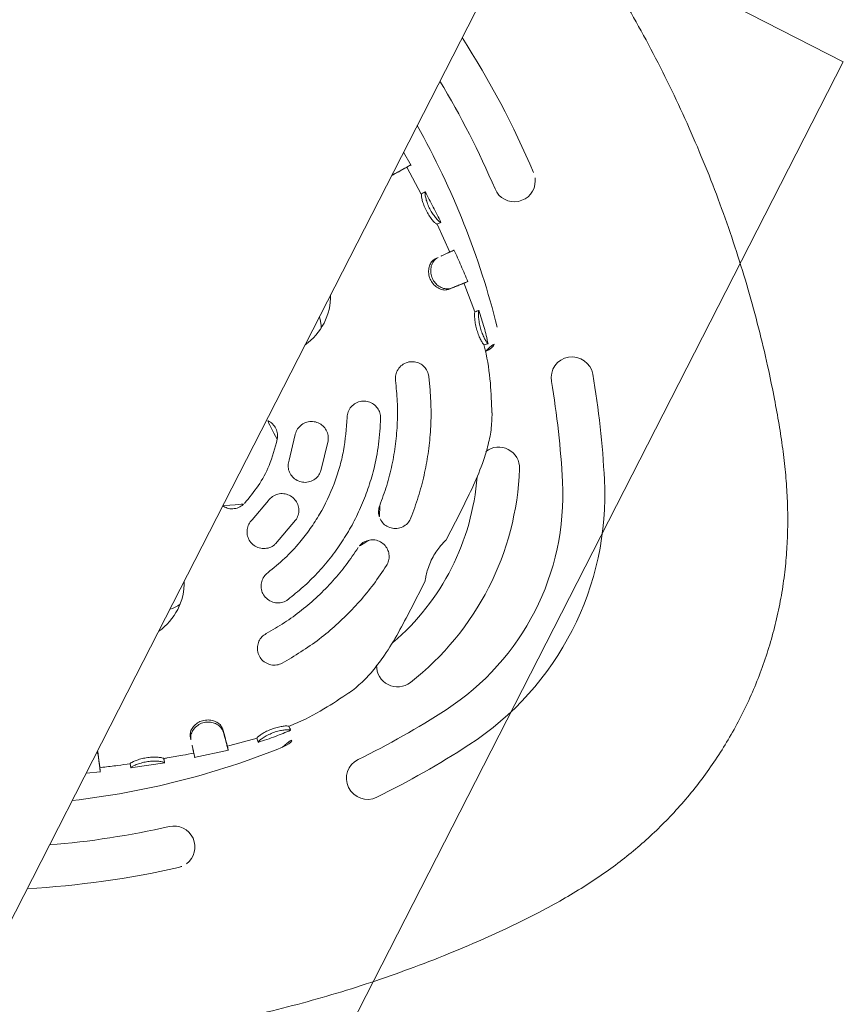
# Model space of a CAD drawing. Extents: x 5459245 to 5462690, y 5971016 to 5972523.
# Tile 94 of 198: x 5462451.757 to 5462451.953, y 5972211.11 to 5972211.344. Entities that reach past the tile are written whole.
import ezdxf

# ---------------------------------------------------------------- set-up
doc = ezdxf.new("R2010")
doc.units = 0
doc.layers.add('A_MAŁA ARCHITEKTURA', color=195, linetype='CONTINUOUS', lineweight=9)

# ---------------------------------------------------------------- blocks, each defined once
blk = doc.blocks.new('A$C43995eb0')
at = {"layer": 'A_MAŁA ARCHITEKTURA'}
for q in [(4136.64, 150), (3836.64, -150)]:
    blk.add_line((3836.64, 150), q, dxfattribs=at)
at = {"layer": 'A_MAŁA ARCHITEKTURA', "linetype": 'Continuous'}
for p, q in [((3981.22, 117.57), (3973.64, 117.57)), ((3999.64, 117.57), (3992.12, 117.57)), ((3935.58, 104.41), (3934.94, 105.18)), ((3934.94, 105.18), (3934.95, 105.18)), ((3935.58, 104.41), (3935.59, 104.41)), ((4037.68, 104.39), (4038.32, 105.16)), ((4037.68, 104.39), (4037.69, 104.42)), ((4038.32, 105.16), (4038.33, 105.19)), ((3929.64, 98.91), (3925.1, 93.98)), ((3929.62, 98.93), (3928.9, 99.63)), ((3928.93, 99.6), (3928.9, 99.63)), ((3929.6, 98.94), (3929.62, 98.93)), ((4048.18, 93.98), (4043.64, 98.92)), ((4043.65, 98.91), (4044.37, 99.62)), ((3950.42, 97.55), (3948.29, 96.15)), ((4024.99, 96.15), (4022.86, 97.55)), ((3925.1, 93.98), (3924.72, 93.49)), ((4048.57, 93.5), (4048.18, 93.98)), ((4049.32, 94.13), (4048.54, 93.49)), ((4054.56, 87.65), (4049.31, 94.18)), ((3927.69, 90.94), (3927.12, 91.41)), ((4045.52, 90.76), (4046.06, 91.22)), ((3919.67, 87.13), (3915.13, 81.41)), ((3919.58, 87.19), (3918.8, 87.8)), ((3922.63, 84.77), (3922.06, 85.23)), ((3980.04, 83.5), (3972.89, 81.8)), ((4000.39, 81.8), (3993.24, 83.5)), ((3914.34, 82), (3914.33, 82)), ((3915.14, 81.4), (3914.34, 82)), ((4058.07, 81.34), (4058.87, 81.94)), ((4058.07, 81.34), (4058.07, 81.35)), ((4058.88, 81.95), (4058.71, 81.83)), ((4063.7, 75.33), (4058.87, 82.01)), ((4058.87, 81.94), (4058.87, 81.94)), ((3909.54, 75.42), (3909.57, 75.41)), ((3910.39, 74.84), (3909.57, 75.41)), ((3975.39, 74.2), (3981.24, 75.59)), ((3992.04, 75.59), (3997.89, 74.2)), ((3910.45, 74.79), (3906.27, 68.81)), ((3905.47, 69.52), (3903.48, 66.5)), ((4066.93, 68.77), (4067.76, 69.32)), ((4069.64, 66.5), (4067.77, 69.39)), ((4043.6, 66.5), (3728.38, 66.5)), ((3909.45, 66.5), (3908.93, 67.06)), ((3909.54, 66.65), (3908.93, 67.06)), ((3947.56, 66.5), (3947.98, 66.93)), ((4025.31, 66.93), (4025.72, 66.5)), ((4282.87, 66.5), (4043.6, 66.5)), ((4063.77, 66.61), (4064.38, 67.02))]:
    blk.add_line(p, q, dxfattribs=at)
at = {"layer": 'A_MAŁA ARCHITEKTURA', "linetype": 'Continuous', "flags": 128}
for points in [[(4062.81, 74.78), (4063.23, 75.07), (4063.64, 75.36)], [(3947.98, 66.93), (3949.11, 67.79), (3949.75, 68.09)], [(4023.54, 68.09), (4024.17, 67.79), (4025.31, 66.93)]]:
    blk.add_lwpolyline(points, dxfattribs=at)
at = {"layer": 'A_MAŁA ARCHITEKTURA', "linetype": 'Continuous'}
for centre, radius, start, end in [((3986.64, 83.16), 70.96, 60, 120), ((4058.66, -41.58), 215, 120, 126.7316), ((3986.64, 83.16), 60.96, 60, 120), ((3914.62, -41.58), 215, 53.2684, 60), ((4058.66, -41.58), 205, 120, 126.7316), ((3914.62, -41.58), 205, 53.2684, 60), ((3986.64, 64.06), 67.7, 65.05, 114.95), ((3933.07, 126.72), 5, 126.7316, 306.7316), ((4040.22, 126.72), 5, 233.2684, 53.2684), ((3960.19, 120.91), 5, 114.95, 244.0931), ((4013.09, 120.91), 5, 295.4898, 65.05), ((3986.64, 64.06), 57.7, 67.5689, 112.6838), ((3933.75, 101.59), 5, 51.426, 131.1028), ((4039.53, 101.59), 5, 48.8972, 128.5483), ((4058.66, -41.58), 195, 131.1028, 146.3405), ((3914.62, -41.58), 195, 33.6595, 48.8972), ((4058.66, -41.58), 215, 140.1094, 149.8214), ((3897.53, 93.1), 5, 116.5061, 140.1094), ((3897.53, 93.1), 5, 320.1094, 116.5061), ((4075.75, 93.1), 5, 63.5046, 219.8906), ((4075.75, 93.1), 5, 39.8906, 63.5046), ((3914.62, -41.58), 215, 30.1786, 39.8906), ((4058.66, -41.58), 205, 140.1094, 148.1822), ((3914.62, -41.58), 205, 31.8178, 39.8906), ((3948.34, 53.87), 14.29, 62.088, 117.912), ((4024.95, 53.87), 14.29, 62.088, 117.912)]:
    blk.add_arc(centre, radius, start, end, dxfattribs=at)
for points, knots in [([(4142.89, 66.5), (4142.22, 67.87), (4140.12, 72.2), (4136.28, 79.34), (4131.39, 87.92), (4126.2, 96.34), (4120.77, 104.57), (4115.1, 112.59), (4109.18, 120.42), (4103.01, 128.06), (4096.61, 135.47), (4089.99, 142.66), (4083.16, 149.61), (4076.07, 156.36), (4069.1, 162.6), (4062.46, 168.17), (4056.39, 172.96), (4050.79, 177.15), (4045.5, 180.81), (4040.46, 183.99), (4035.48, 186.83), (4030.52, 189.34), (4025.57, 191.55), (4020.59, 193.47), (4015.46, 195.14), (4010.18, 196.55), (4004.72, 197.69), (3999.21, 198.53), (3993.62, 199.06), (3987.99, 199.29), (3982.33, 199.21), (3976.68, 198.81), (3971.05, 198.1), (3965.46, 197.07), (3959.92, 195.74), (3954.51, 194.1), (3949.3, 192.21), (3944.3, 190.08), (3939.45, 187.73), (3934.66, 185.11), (3929.92, 182.23), (3925.19, 179.08), (3920.42, 175.64), (3915.43, 171.81), (3909.6, 167.17), (3903.08, 161.65), (3896.09, 155.34), (3889.24, 148.75), (3882.55, 141.88), (3876.02, 134.74), (3869.67, 127.33), (3863.53, 119.68), (3857.61, 111.82), (3851.95, 103.78), (3846.55, 95.56), (3841.42, 87.18), (3836.57, 78.63), (3832.89, 71.73), (3830.91, 67.64), (3830.36, 66.5)], [0, 0, 0, 0, 0.01066, 0.033627, 0.056679, 0.079754, 0.102774, 0.125591, 0.148493, 0.171399, 0.194218, 0.216979, 0.239712, 0.26238, 0.285441, 0.305184, 0.322962, 0.339563, 0.354187, 0.368049, 0.381376, 0.394308, 0.406949, 0.419377, 0.431648, 0.444681, 0.45757, 0.47061, 0.483696, 0.496826, 0.509996, 0.523199, 0.536431, 0.549682, 0.562944, 0.576226, 0.589237, 0.601702, 0.614272, 0.626982, 0.639904, 0.653137, 0.666825, 0.681164, 0.697205, 0.718971, 0.740909, 0.763063, 0.785428, 0.807993, 0.830737, 0.853644, 0.876588, 0.899517, 0.922434, 0.945343, 0.968245, 0.991144, 1, 1, 1, 1]), ([(3973.64, 117.57), (3971.55, 117.56), (3967.33, 117.54), (3961.71, 117.15), (3956.88, 116.34), (3952.88, 115.28), (3950.4, 114.12), (3949.18, 113.55)], [0, 0, 0, 0, 0.251111, 0.505496, 0.673157, 0.837863, 1, 1, 1, 1]), ([(3992.14, 117.57), (3992.08, 117.55), (3991.97, 117.5), (3991.07, 117.22), (3989.73, 116.89), (3988, 116.64), (3986.14, 116.59), (3984.39, 116.75), (3982.86, 117.05), (3981.74, 117.36), (3981.14, 117.56), (3981.2, 117.55), (3981.22, 117.55)], [0, 0, 0, 0, 0.103058, 0.205996, 0.312092, 0.420916, 0.525974, 0.626415, 0.728523, 0.835844, 0.94424, 1, 1, 1, 1]), ([(4024.1, 113.55), (4022.88, 114.12), (4020.4, 115.28), (4016.4, 116.34), (4011.57, 117.15), (4005.95, 117.54), (4001.74, 117.56), (3999.64, 117.57)], [0, 0, 0, 0, 0.162136, 0.326843, 0.494504, 0.748889, 1, 1, 1, 1]), ([(3949.2, 113.51), (3947.14, 112.36), (3942.74, 109.89), (3938.23, 106.75), (3935.92, 104.68), (3935.6, 104.39)], [0, 0, 0, 0, 0.431846, 0.922212, 1, 1, 1, 1]), ([(4037.67, 104.4), (4037.36, 104.68), (4035.05, 106.76), (4030.54, 109.89), (4026.14, 112.36), (4024.08, 113.51)], [0, 0, 0, 0, 0.077106, 0.567787, 1, 1, 1, 1]), ([(3980.27, 107.7), (3978.51, 107.5), (3974.99, 107.08), (3969.82, 105.95), (3964.77, 104.46), (3959.85, 102.57), (3955.03, 100.3), (3951.96, 98.47), (3950.42, 97.55)], [0, 0, 0, 0, 0.166636, 0.334305, 0.49822, 0.663106, 0.831024, 1, 1, 1, 1]), ([(3983.82, 101.29), (3984.07, 101.69), (3984.55, 102.49), (3984.71, 103.91), (3984.41, 105.29), (3983.63, 106.5), (3982.49, 107.35), (3981.3, 107.73), (3980.55, 107.71), (3980.27, 107.7)], [0, 0, 0, 0, 0.151456, 0.302771, 0.457327, 0.612958, 0.766171, 0.911133, 1, 1, 1, 1]), ([(3993.02, 107.7), (3992.59, 107.7), (3991.74, 107.7), (3990.55, 107.2), (3989.56, 106.38), (3988.85, 105.23), (3988.57, 103.86), (3988.74, 102.46), (3989.23, 101.67), (3989.46, 101.29)], [0, 0, 0, 0, 0.132435, 0.264742, 0.400951, 0.546959, 0.70017, 0.855739, 1, 1, 1, 1]), ([(4022.86, 97.55), (4021.34, 98.46), (4018.3, 100.28), (4013.51, 102.53), (4008.6, 104.43), (4003.55, 105.93), (3998.34, 107.08), (3994.8, 107.49), (3993.02, 107.7)], [0, 0, 0, 0, 0.16672, 0.334469, 0.498272, 0.663049, 0.83092, 1, 1, 1, 1]), ([(3934.93, 105.2), (3933.93, 104.35), (3931.83, 102.57), (3929.87, 100.63), (3928.85, 99.61)], [0, 0, 0, 0, 0.476132, 1, 1, 1, 1]), ([(3928.9, 99.63), (3929.01, 99.64), (3929.2, 99.66), (3930.14, 100.15), (3931.14, 100.79), (3932.22, 101.64), (3933.19, 102.59), (3933.99, 103.53), (3934.57, 104.37), (3934.92, 105), (3934.94, 105.12), (3934.94, 105.18)], [0, 0, 0, 0, 0.1543579, 0.2635775, 0.3728287, 0.4773719, 0.5793885, 0.6795504, 0.7813825, 0.8905917, 1, 1, 1, 1]), ([(3929.62, 98.93), (3929.69, 98.94), (3929.83, 98.95), (3930.57, 99.33), (3931.47, 99.87), (3932.51, 100.65), (3933.55, 101.59), (3934.44, 102.58), (3935.1, 103.47), (3935.52, 104.14), (3935.56, 104.34), (3935.58, 104.4), (3935.58, 104.41)], [0, 0, 0, 0, 0.1254519, 0.228407, 0.3308914, 0.4409532, 0.5494393, 0.6585947, 0.7666066, 0.8754184, 0.9762079, 1, 1, 1, 1]), ([(3934.95, 105.18), (3935.02, 105.11), (3935.13, 105), (3935.5, 104.62), (3935.67, 104.45)], [0, 0, 0, 0, 0.565482, 1, 1, 1, 1]), ([(4038.33, 105.2), (4038.27, 105.16), (4038.16, 105.07), (4037.76, 104.68), (4037.57, 104.49)], [0, 0, 0, 0, 0.510836, 1, 1, 1, 1]), ([(4043.65, 98.92), (4043.59, 98.91), (4043.47, 98.9), (4042.82, 99.18), (4041.94, 99.67), (4040.9, 100.4), (4039.85, 101.31), (4038.93, 102.3), (4038.23, 103.25), (4037.75, 104.03), (4037.72, 104.28), (4037.69, 104.38), (4037.68, 104.39)], [0, 0, 0, 0, 0.104266, 0.208763, 0.314458, 0.420872, 0.530237, 0.640701, 0.747617, 0.858552, 0.978246, 1, 1, 1, 1]), ([(4044.36, 99.61), (4044.29, 99.61), (4044.15, 99.6), (4043.43, 99.89), (4042.46, 100.44), (4041.38, 101.21), (4040.35, 102.13), (4039.49, 103.1), (4038.83, 104.01), (4038.37, 104.79), (4038.35, 105.05), (4038.32, 105.14), (4038.32, 105.16)], [0, 0, 0, 0, 0.112227, 0.224671, 0.335172, 0.440983, 0.544394, 0.645694, 0.745549, 0.853552, 0.979482, 1, 1, 1, 1]), ([(4044.44, 99.61), (4043.39, 100.64), (4041.44, 102.59), (4039.33, 104.37), (4038.34, 105.2)], [0, 0, 0, 0, 0.531631, 1, 1, 1, 1]), ([(3981.02, 99.74), (3981.44, 99.82), (3982.29, 99.98), (3983.23, 100.6), (3983.66, 101.11), (3983.82, 101.29)], [0, 0, 0, 0, 0.387563, 0.774825, 1, 1, 1, 1]), ([(3989.46, 101.29), (3989.76, 100.97), (3990.36, 100.33), (3991.4, 99.86), (3992.05, 99.77), (3992.27, 99.74)], [0, 0, 0, 0, 0.4028435, 0.8063495, 1, 1, 1, 1]), ([(3928.94, 99.59), (3929.06, 99.47), (3929.31, 99.23), (3929.55, 98.99), (3929.67, 98.87)], [0, 0, 0, 0, 0.500173, 1, 1, 1, 1]), ([(3952.8, 89.55), (3954.2, 90.45), (3956.99, 92.26), (3961.48, 94.54), (3966.19, 96.49), (3971.05, 98.01), (3976, 99.14), (3979.34, 99.54), (3981.02, 99.74)], [0, 0, 0, 0, 0.164493, 0.328986, 0.498257, 0.667529, 0.833177, 1, 1, 1, 1]), ([(3992.27, 99.74), (3993.92, 99.54), (3997.22, 99.15), (4002.14, 98.03), (4007, 96.52), (4011.71, 94.58), (4016.25, 92.29), (4019.07, 90.46), (4020.48, 89.55)], [0, 0, 0, 0, 0.1644943, 0.3289887, 0.4982612, 0.6675337, 0.8331793, 1, 1, 1, 1]), ([(3923.97, 94.19), (3923.09, 93.14), (3921.32, 91.03), (3919.6, 88.87), (3918.74, 87.79)], [0, 0, 0, 0, 0.497427, 1, 1, 1, 1]), ([(3927.12, 91.41), (3926.79, 91.7), (3926.13, 92.27), (3925.25, 93.03), (3924.52, 93.65), (3924.03, 94.08), (3923.98, 94.12), (3923.95, 94.14)], [0, 0, 0, 0, 0.170366, 0.340731, 0.564138, 0.787514, 1, 1, 1, 1]), ([(3924.85, 93.39), (3924.72, 93.5), (3924.46, 93.72), (3924.19, 93.94), (3924.06, 94.05)], [0, 0, 0, 0, 0.500423, 1, 1, 1, 1]), ([(3948.29, 96.15), (3947.95, 95.87), (3947.29, 95.32), (3946.69, 94.14), (3946.47, 92.85), (3946.69, 91.53), (3947.35, 90.31), (3948.42, 89.36), (3949.77, 88.84), (3951.19, 88.82), (3952.21, 89.17), (3952.69, 89.48), (3952.8, 89.55)], [0, 0, 0, 0, 0.100147, 0.200218, 0.302437, 0.409714, 0.522472, 0.638904, 0.755009, 0.86635, 0.970957, 1, 1, 1, 1]), ([(4010.87, 90.49), (4009.46, 91.12), (4006.63, 92.4), (4002.16, 93.87), (3997.54, 95), (3992.85, 95.72), (3988.15, 96.04), (3983.45, 95.98), (3978.72, 95.51), (3973.57, 94.54), (3968.07, 92.98), (3964.3, 91.32), (3962.41, 90.49)], [0, 0, 0, 0, 0.092895, 0.185791, 0.281385, 0.376979, 0.469874, 0.562769, 0.658363, 0.753957, 0.876231, 1, 1, 1, 1]), ([(4020.48, 89.55), (4020.86, 89.34), (4021.62, 88.92), (4022.92, 88.79), (4024.2, 89.05), (4025.36, 89.73), (4026.27, 90.79), (4026.76, 92.14), (4026.76, 93.58), (4026.26, 94.91), (4025.57, 95.74), (4025.1, 96.08), (4024.99, 96.15)], [0, 0, 0, 0, 0.099733, 0.19938, 0.301448, 0.409248, 0.522814, 0.639534, 0.755023, 0.865513, 0.969942, 1, 1, 1, 1]), ([(4046.06, 91.22), (4046.4, 91.52), (4047.17, 92.2), (4048.12, 93.04), (4048.88, 93.71), (4049.3, 94.09), (4049.3, 94.1), (4049.29, 94.1)], [0, 0, 0, 0, 0.169446, 0.387881, 0.612651, 0.848189, 1, 1, 1, 1]), ([(3927.69, 90.94), (3927.35, 91.23), (3926.68, 91.81), (3925.85, 92.53), (3925.18, 93.1), (3924.96, 93.29), (3924.86, 93.38)], [0, 0, 0, 0, 0.231475, 0.46295, 0.745136, 1, 1, 1, 1]), ([(4045.52, 90.76), (4045.85, 91.06), (4046.87, 91.96), (4047.87, 92.85), (4048.44, 93.38), (4048.59, 93.51), (4048.57, 93.5), (4048.57, 93.5)], [0, 0, 0, 0, 0.181121, 0.546087, 0.762337, 0.984869, 1, 1, 1, 1]), ([(3922.06, 85.23), (3922.49, 84.99), (3923.21, 84.59), (3924.66, 84.69), (3925.9, 85.15), (3926.97, 85.99), (3927.7, 87.07), (3928.09, 88.26), (3928.13, 89.48), (3927.82, 90.64), (3927.36, 91.15), (3927.12, 91.41)], [0, 0, 0, 0, 0.157013, 0.266176, 0.3754, 0.480175, 0.576925, 0.674249, 0.774866, 0.884234, 1, 1, 1, 1]), ([(3922.63, 84.77), (3922.96, 84.58), (3923.56, 84.24), (3924.78, 84.27), (3925.96, 84.62), (3927.07, 85.35), (3927.93, 86.4), (3928.46, 87.61), (3928.6, 88.88), (3928.41, 90.03), (3927.97, 90.62), (3927.73, 90.89), (3927.69, 90.94)], [0, 0, 0, 0, 0.1279109, 0.2314639, 0.3346286, 0.4443694, 0.5501726, 0.6555536, 0.763383, 0.8733907, 0.9759765, 1, 1, 1, 1]), ([(3962.41, 90.49), (3962.04, 90.26), (3961.29, 89.81), (3960.52, 88.73), (3960.11, 87.47), (3960.14, 86.12), (3960.62, 84.82), (3961.54, 83.73), (3962.78, 83.03), (3964.18, 82.8), (3965.23, 82.99), (3965.76, 83.22), (3965.87, 83.27)], [0, 0, 0, 0, 0.101435, 0.202805, 0.30602, 0.413532, 0.525611, 0.640583, 0.755049, 0.865448, 0.970292, 1, 1, 1, 1]), ([(4007.41, 83.27), (4007.82, 83.12), (4008.63, 82.82), (4009.95, 82.9), (4011.18, 83.36), (4012.23, 84.21), (4012.95, 85.4), (4013.22, 86.8), (4013, 88.21), (4012.31, 89.45), (4011.51, 90.16), (4010.99, 90.43), (4010.87, 90.49)], [0, 0, 0, 0, 0.1008257, 0.2015788, 0.304403, 0.4120727, 0.5245912, 0.6397431, 0.7538978, 0.8639324, 0.9689255, 1, 1, 1, 1]), ([(4050.59, 84.62), (4050.32, 84.46), (4049.79, 84.13), (4048.66, 84.05), (4047.45, 84.33), (4046.31, 84.99), (4045.39, 85.98), (4044.81, 87.16), (4044.58, 88.44), (4044.73, 89.72), (4045.22, 90.38), (4045.48, 90.71), (4045.52, 90.76)], [0, 0, 0, 0, 0.105762, 0.211727, 0.318634, 0.425684, 0.532, 0.637358, 0.742606, 0.856715, 0.979621, 1, 1, 1, 1]), ([(4051.16, 85.08), (4050.86, 84.89), (4050.25, 84.52), (4048.98, 84.43), (4047.67, 84.75), (4046.51, 85.48), (4045.67, 86.49), (4045.18, 87.64), (4045.02, 88.88), (4045.23, 90.17), (4045.75, 90.84), (4046.03, 91.18), (4046.06, 91.22)], [0, 0, 0, 0, 0.115324, 0.230769, 0.34344, 0.449753, 0.548221, 0.644187, 0.742028, 0.852608, 0.984028, 1, 1, 1, 1]), ([(3918.8, 87.8), (3918.79, 87.82), (3918.76, 87.84), (3918.82, 87.81), (3919.2, 87.51), (3920.15, 86.75), (3921.1, 86), (3921.81, 85.43), (3922.06, 85.23)], [0, 0, 0, 0, 0.0780464, 0.1560939, 0.4706735, 0.675259, 0.8857859, 1, 1, 1, 1]), ([(3919.56, 87.21), (3919.56, 87.21), (3919.57, 87.21), (3919.8, 87.03), (3919.96, 86.9)], [0, 0, 0, 0, 0.306721, 1, 1, 1, 1]), ([(3965.87, 83.27), (3968.32, 84.32), (3972.04, 85.89), (3977.3, 87.14), (3982.63, 87.97), (3988.05, 88.11), (3993.43, 87.58), (3997.84, 86.75), (4002.56, 85.41), (4005.79, 83.99), (4007.41, 83.27)], [0, 0, 0, 0, 0.185687, 0.28131, 0.376933, 0.562619, 0.658242, 0.753865, 0.876184, 1, 1, 1, 1]), ([(4054.43, 87.77), (4054.43, 87.77), (4054.45, 87.78), (4054.18, 87.55), (4053.55, 87.03), (4052.56, 86.22), (4051.63, 85.46), (4051.16, 85.08)], [0, 0, 0, 0, 0.07606, 0.298327, 0.527038, 0.759802, 1, 1, 1, 1]), ([(4058.1, 81.36), (4057.93, 81.59), (4057.02, 82.82), (4055.55, 84.76), (4054.22, 86.45), (4053.66, 87.16)], [0, 0, 0, 0, 0.1169207, 0.6278107, 1, 1, 1, 1]), ([(4050.56, 84.6), (4050.66, 84.68), (4050.85, 84.83), (4051.05, 84.99), (4051.14, 85.06)], [0, 0, 0, 0, 0.5, 1, 1, 1, 1]), ([(3981.24, 75.59), (3981.67, 75.7), (3982.52, 75.91), (3983.58, 76.73), (3984.33, 77.83), (3984.7, 79.14), (3984.6, 80.52), (3984.04, 81.81), (3983.06, 82.84), (3981.8, 83.45), (3980.75, 83.59), (3980.17, 83.52), (3980.04, 83.5)], [0, 0, 0, 0, 0.102687, 0.20531, 0.309718, 0.417828, 0.529334, 0.642416, 0.754501, 0.863534, 0.96896, 1, 1, 1, 1]), ([(3993.24, 83.5), (3992.8, 83.53), (3991.92, 83.57), (3990.66, 83.1), (3989.62, 82.28), (3988.89, 81.14), (3988.57, 79.79), (3988.72, 78.4), (3989.35, 77.13), (3990.37, 76.16), (3991.34, 75.72), (3991.91, 75.62), (3992.04, 75.59)], [0, 0, 0, 0, 0.102889, 0.205728, 0.309991, 0.417464, 0.528274, 0.641179, 0.753803, 0.863647, 0.969483, 1, 1, 1, 1]), ([(3914.34, 82.06), (3913.52, 80.96), (3911.88, 78.75), (3910.29, 76.51), (3909.5, 75.39)], [0, 0, 0, 0, 0.49963, 1, 1, 1, 1]), ([(3909.57, 75.41), (3909.62, 75.42), (3909.71, 75.44), (3910.07, 75.61), (3910.73, 76.11), (3911.6, 76.91), (3912.48, 77.93), (3913.23, 79.04), (3913.8, 80.13), (3914.18, 81.08), (3914.38, 81.8), (3914.36, 81.93), (3914.34, 82)], [0, 0, 0, 0, 0.0783547, 0.1559759, 0.2639162, 0.3718951, 0.475645, 0.5764336, 0.676534, 0.7787914, 0.8882587, 1, 1, 1, 1]), ([(3910.39, 74.84), (3910.47, 74.85), (3910.62, 74.88), (3911.28, 75.36), (3912.07, 76.05), (3912.94, 77), (3913.76, 78.12), (3914.44, 79.28), (3914.89, 80.31), (3915.15, 81.09), (3915.15, 81.32), (3915.14, 81.39), (3915.14, 81.4)], [0, 0, 0, 0, 0.124011, 0.225535, 0.326594, 0.435815, 0.544085, 0.653465, 0.762923, 0.872374, 0.973614, 1, 1, 1, 1]), ([(3972.89, 81.8), (3972.49, 81.62), (3971.68, 81.26), (3970.77, 80.28), (3970.21, 79.07), (3970.07, 77.72), (3970.4, 76.37), (3971.17, 75.2), (3972.31, 74.35), (3973.65, 73.95), (3974.71, 74), (3975.27, 74.16), (3975.39, 74.2)], [0, 0, 0, 0, 0.102906, 0.205757, 0.310125, 0.417864, 0.529052, 0.642254, 0.754833, 0.864213, 0.969426, 1, 1, 1, 1]), ([(3997.89, 74.2), (3998.32, 74.1), (3999.17, 73.91), (4000.49, 74.16), (4001.65, 74.79), (4002.57, 75.78), (4003.11, 77.06), (4003.2, 78.46), (4002.79, 79.82), (4001.96, 80.95), (4001.07, 81.55), (4000.52, 81.75), (4000.39, 81.8)], [0, 0, 0, 0, 0.102272, 0.204491, 0.308264, 0.415741, 0.526955, 0.640228, 0.752815, 0.862335, 0.968009, 1, 1, 1, 1]), ([(4062.82, 74.78), (4062.76, 74.79), (4062.65, 74.81), (4062.08, 75.2), (4061.32, 75.85), (4060.45, 76.75), (4059.61, 77.85), (4058.9, 79.01), (4058.4, 80.09), (4058.1, 80.91), (4058.08, 81.22), (4058.07, 81.31), (4058.07, 81.34)], [0, 0, 0, 0, 0.1029668, 0.2061376, 0.3105698, 0.4168533, 0.5254455, 0.6348812, 0.7430641, 0.8554981, 0.9517181, 1, 1, 1, 1]), ([(4058.76, 81.86), (4058.63, 81.76), (4058.4, 81.6), (4058.18, 81.43), (4058.09, 81.37)], [0, 0, 0, 0, 0.607615, 1, 1, 1, 1]), ([(4063.64, 75.35), (4063.57, 75.36), (4063.44, 75.38), (4062.8, 75.82), (4061.97, 76.53), (4061.07, 77.48), (4060.26, 78.57), (4059.62, 79.68), (4059.16, 80.7), (4058.87, 81.56), (4058.88, 81.82), (4058.87, 81.92), (4058.87, 81.94)], [0, 0, 0, 0, 0.112036, 0.224185, 0.333953, 0.43959, 0.541122, 0.641141, 0.741377, 0.850168, 0.973225, 1, 1, 1, 1]), ([(3910.43, 74.76), (3910.41, 74.78), (3910.08, 75.01), (3909.71, 75.29), (3909.59, 75.38), (3909.53, 75.43)], [0, 0, 0, 0, 0.034506, 0.510345, 1, 1, 1, 1]), ([(3910.37, 74.85), (3910.36, 74.85), (3910.34, 74.87), (3910.37, 74.85), (3910.39, 74.84)], [0, 0, 0, 0, 0.2654203, 1, 1, 1, 1]), ([(4066.96, 68.79), (4066.82, 68.99), (4066.04, 70.18), (4064.67, 72.19), (4063.42, 73.97), (4062.85, 74.8)], [0, 0, 0, 0, 0.1030429, 0.5845078, 1, 1, 1, 1]), ([(3978.07, 70.83), (3977.66, 70.67), (3976.83, 70.35), (3975.86, 69.39), (3975.27, 68.2), (3975.06, 67.17), (3975.19, 66.62), (3975.22, 66.5)], [0, 0, 0, 0, 0.23106, 0.462031, 0.695495, 0.934157, 1, 1, 1, 1]), ([(3995.21, 70.83), (3993.48, 71.22), (3989.97, 72.01), (3984.14, 72.13), (3980.21, 71.29), (3978.07, 70.83)], [0, 0, 0, 0, 0.306454, 0.621796, 1, 1, 1, 1]), ([(3998.08, 66.5), (3998.11, 66.88), (3998.17, 67.73), (3997.69, 68.98), (3996.82, 70.05), (3995.91, 70.61), (3995.34, 70.79), (3995.21, 70.83)], [0, 0, 0, 0, 0.204453, 0.450117, 0.691497, 0.92719, 1, 1, 1, 1]), ([(3908.93, 67.06), (3908.57, 67.3), (3907.73, 67.86), (3906.69, 68.55), (3905.89, 69.08), (3905.45, 69.37), (3905.44, 69.37), (3905.44, 69.37)], [0, 0, 0, 0, 0.169216, 0.392658, 0.622566, 0.8467, 1, 1, 1, 1]), ([(4063.77, 66.61), (4064.13, 66.85), (4064.85, 67.34), (4065.76, 67.96), (4066.48, 68.45), (4066.92, 68.76), (4066.91, 68.75), (4066.91, 68.75)], [0, 0, 0, 0, 0.185108, 0.370216, 0.595648, 0.827617, 1, 1, 1, 1]), ([(4064.38, 67.02), (4064.74, 67.26), (4065.46, 67.75), (4066.17, 68.24), (4066.66, 68.56), (4066.92, 68.74), (4067.24, 68.96), (4067.68, 69.26), (4067.69, 69.27), (4067.7, 69.28)], [0, 0, 0, 0, 0.172594, 0.345189, 0.431356, 0.517524, 0.560591, 0.733185, 1, 1, 1, 1]), ([(3908.66, 67.24), (3908.56, 67.31), (3908.35, 67.45), (3908.14, 67.59), (3908.03, 67.66)], [0, 0, 0, 0, 0.49992, 1, 1, 1, 1]), ([(3909.7, 66.5), (3909.7, 66.5), (3909.65, 66.56), (3909.6, 66.61), (3909.54, 66.65)], [0, 0, 0, 0, 0.039997, 1, 1, 1, 1]), ([(4063.95, 66.5), (4064.05, 66.65), (4064.19, 66.84), (4064.35, 66.99), (4064.38, 67.02)], [0, 0, 0, 0, 0.761696, 1, 1, 1, 1])]:
    blk.add_open_spline(points, degree=3, knots=knots, dxfattribs=at)

msp = doc.modelspace()

# ---------------------------------------------------------------- block references
at = {"layer": 'A_MAŁA ARCHITEKTURA', "xscale": 0.001, "yscale": 0.001, "zscale": 0.001, "rotation": 242.9301705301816}
msp.add_blockref('A$C43995eb0', (5462453.5658, 5972214.81866), dxfattribs=at)

doc.saveas('drawing.dxf')
